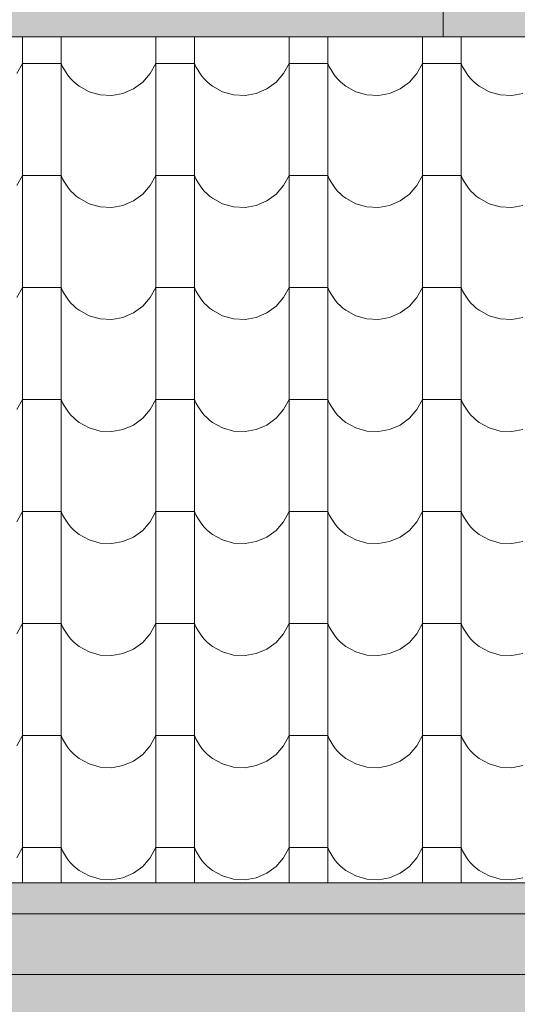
# Model space of a CAD drawing. Extents: x -547885 to -186295, y -25370 to 156194.
# Tile 250 of 256: x -358737 to -358122, y -18253 to -17036. Entities that reach past the tile are written whole.
import ezdxf

# ---------------------------------------------------------------- set-up
doc = ezdxf.new("R2010")
doc.units = 0
doc.header["$MEASUREMENT"] = 0
doc.linetypes.add('Dashed', pattern=[564.444447, 282.222223, -282.222223])
for name, color, linetype, lineweight, true_color in [('arch wypelnienia_Nr_Pióra__102', 7, 'Continuous', 9, 0xb4b4b4), ('arch wypelnienia_Nr_Pióra__119', 7, 'Continuous', 13, 0xd9d1d0), ('arch wypelnienia_Nr_Pióra__2', 7, 'Continuous', 13, 0x7f7f7f), ('arch wypelnienia_Nr_Pióra__81', 7, 'Continuous', 13, 0x6a6a6a)]:
    doc.layers.add(name, color=color, linetype=linetype, lineweight=lineweight, true_color=true_color)
for name, color, linetype, lineweight in [('INWENT KONST. DREWNIANA_Nr_Pióra__21', 7, 'Continuous', 9), ('INWENT RURY SPUSTOWE_Nr_Pióra__21', 7, 'Continuous', 9), ('INWENT.ŚCIANY_Nr_Pióra__21', 7, 'Continuous', 9)]:
    doc.layers.add(name, color=color, linetype=linetype, lineweight=lineweight)

# ---------------------------------------------------------------- blocks, each defined once
blk = doc.blocks.new('*X1053')
at = {"layer": 'arch wypelnienia_Nr_Pióra__102', "linetype": 'Continuous'}
for p, q in [((-358734, -17056.9), (-358734, -17174)), ((-358686, -17056.9), (-358686, -17174)), ((-358569, -17056.9), (-358569, -17174)), ((-358521, -17056.9), (-358521, -17174)), ((-358404, -17056.9), (-358404, -17174)), ((-358356, -17056.9), (-358356, -17174)), ((-358239, -17056.9), (-358239, -17174)), ((-358191, -17056.9), (-358191, -17174)), ((-358740.7, -17102.1), (-358734, -17089.5)), ((-358710, -17089.5), (-358734, -17089.5)), ((-358686, -17089.5), (-358710, -17089.5)), ((-358686, -17089.5), (-358684.2, -17093.7)), ((-358575.7, -17102.1), (-358569, -17089.5)), ((-358545, -17089.5), (-358569, -17089.5)), ((-358521, -17089.5), (-358545, -17089.5)), ((-358521, -17089.5), (-358519.2, -17093.7)), ((-358410.7, -17102.1), (-358404, -17089.5)), ((-358380, -17089.5), (-358404, -17089.5)), ((-358356, -17089.5), (-358380, -17089.5)), ((-358356, -17089.5), (-358354.2, -17093.7)), ((-358245.7, -17102.1), (-358239, -17089.5)), ((-358215, -17089.5), (-358239, -17089.5)), ((-358191, -17089.5), (-358215, -17089.5)), ((-358191, -17089.5), (-358189.2, -17093.7)), ((-358684.2, -17093.7), (-358682, -17097.7)), ((-358682, -17097.7), (-358679.6, -17101.6)), ((-358679.6, -17101.6), (-358676.9, -17105.3)), ((-358519.2, -17093.7), (-358517, -17097.7)), ((-358517, -17097.7), (-358514.6, -17101.6)), ((-358514.6, -17101.6), (-358511.9, -17105.3)), ((-358354.2, -17093.7), (-358352, -17097.7)), ((-358352, -17097.7), (-358349.6, -17101.6)), ((-358349.6, -17101.6), (-358346.9, -17105.3)), ((-358189.2, -17093.7), (-358187, -17097.7)), ((-358187, -17097.7), (-358184.6, -17101.6)), ((-358184.6, -17101.6), (-358181.9, -17105.3)), ((-358676.9, -17105.3), (-358674, -17108.8)), ((-358674, -17108.8), (-358670.8, -17112)), ((-358670.8, -17112), (-358667.4, -17115)), ((-358596.5, -17121.1), (-358585, -17112.8)), ((-358585, -17112.8), (-358575.7, -17102.1)), ((-358511.9, -17105.3), (-358509, -17108.8)), ((-358509, -17108.8), (-358505.8, -17112)), ((-358505.8, -17112), (-358502.4, -17115)), ((-358431.5, -17121.1), (-358420, -17112.8)), ((-358420, -17112.8), (-358410.7, -17102.1)), ((-358346.9, -17105.3), (-358344, -17108.8)), ((-358344, -17108.8), (-358340.8, -17112)), ((-358340.8, -17112), (-358337.4, -17115)), ((-358266.5, -17121.1), (-358255, -17112.8)), ((-358255, -17112.8), (-358245.7, -17102.1)), ((-358181.9, -17105.3), (-358179, -17108.8)), ((-358179, -17108.8), (-358175.8, -17112)), ((-358175.8, -17112), (-358172.4, -17115)), ((-358667.4, -17115), (-358663.8, -17117.8)), ((-358663.8, -17117.8), (-358651.3, -17124.6)), ((-358651.3, -17124.6), (-358637.7, -17128.5)), ((-358609.5, -17126.7), (-358596.5, -17121.1)), ((-358502.4, -17115), (-358498.8, -17117.8)), ((-358498.8, -17117.8), (-358486.3, -17124.6)), ((-358486.3, -17124.6), (-358472.7, -17128.5)), ((-358444.5, -17126.7), (-358431.5, -17121.1)), ((-358337.4, -17115), (-358333.8, -17117.8)), ((-358333.8, -17117.8), (-358321.3, -17124.6)), ((-358321.3, -17124.6), (-358307.7, -17128.5)), ((-358279.5, -17126.7), (-358266.5, -17121.1)), ((-358172.4, -17115), (-358168.8, -17117.8)), ((-358168.8, -17117.8), (-358156.3, -17124.6)), ((-358156.3, -17124.6), (-358142.7, -17128.5)), ((-358637.7, -17128.5), (-358623.5, -17129.2)), ((-358623.5, -17129.2), (-358609.5, -17126.7)), ((-358472.7, -17128.5), (-358458.5, -17129.2)), ((-358458.5, -17129.2), (-358444.5, -17126.7)), ((-358307.7, -17128.5), (-358293.5, -17129.2)), ((-358293.5, -17129.2), (-358279.5, -17126.7)), ((-358142.7, -17128.5), (-358128.5, -17129.2)), ((-358128.5, -17129.2), (-358114.5, -17126.7)), ((-358734, -17174), (-358734, -17312.5)), ((-358686, -17174), (-358686, -17312.5)), ((-358569, -17174), (-358569, -17312.5)), ((-358521, -17174), (-358521, -17312.5)), ((-358404, -17174), (-358404, -17312.5)), ((-358356, -17174), (-358356, -17312.5)), ((-358239, -17174), (-358239, -17312.5)), ((-358191, -17174), (-358191, -17312.5)), ((-358740.7, -17240.6), (-358734, -17228)), ((-358710, -17228), (-358734, -17228)), ((-358686, -17228), (-358710, -17228)), ((-358686, -17228), (-358684.2, -17232.2)), ((-358684.2, -17232.2), (-358682, -17236.2)), ((-358575.7, -17240.6), (-358569, -17228)), ((-358545, -17228), (-358569, -17228)), ((-358521, -17228), (-358545, -17228)), ((-358521, -17228), (-358519.2, -17232.2)), ((-358519.2, -17232.2), (-358517, -17236.2)), ((-358410.7, -17240.6), (-358404, -17228)), ((-358380, -17228), (-358404, -17228)), ((-358356, -17228), (-358380, -17228)), ((-358356, -17228), (-358354.2, -17232.2)), ((-358354.2, -17232.2), (-358352, -17236.2)), ((-358245.7, -17240.6), (-358239, -17228)), ((-358215, -17228), (-358239, -17228)), ((-358191, -17228), (-358215, -17228)), ((-358191, -17228), (-358189.2, -17232.2)), ((-358189.2, -17232.2), (-358187, -17236.2)), ((-358682, -17236.2), (-358679.6, -17240.1)), ((-358679.6, -17240.1), (-358676.9, -17243.8)), ((-358676.9, -17243.8), (-358674, -17247.3)), ((-358674, -17247.3), (-358670.8, -17250.5)), ((-358585, -17251.3), (-358575.7, -17240.6)), ((-358517, -17236.2), (-358514.6, -17240.1)), ((-358514.6, -17240.1), (-358511.9, -17243.8)), ((-358511.9, -17243.8), (-358509, -17247.3)), ((-358509, -17247.3), (-358505.8, -17250.5)), ((-358420, -17251.3), (-358410.7, -17240.6)), ((-358352, -17236.2), (-358349.6, -17240.1)), ((-358349.6, -17240.1), (-358346.9, -17243.8)), ((-358346.9, -17243.8), (-358344, -17247.3)), ((-358344, -17247.3), (-358340.8, -17250.5)), ((-358255, -17251.3), (-358245.7, -17240.6)), ((-358187, -17236.2), (-358184.6, -17240.1)), ((-358184.6, -17240.1), (-358181.9, -17243.8)), ((-358181.9, -17243.8), (-358179, -17247.3)), ((-358179, -17247.3), (-358175.8, -17250.5)), ((-358670.8, -17250.5), (-358667.4, -17253.5)), ((-358667.4, -17253.5), (-358663.8, -17256.3)), ((-358663.8, -17256.3), (-358651.3, -17263.1)), ((-358609.5, -17265.2), (-358596.5, -17259.6)), ((-358596.5, -17259.6), (-358585, -17251.3)), ((-358505.8, -17250.5), (-358502.4, -17253.5)), ((-358502.4, -17253.5), (-358498.8, -17256.3)), ((-358498.8, -17256.3), (-358486.3, -17263.1)), ((-358444.5, -17265.2), (-358431.5, -17259.6)), ((-358431.5, -17259.6), (-358420, -17251.3)), ((-358340.8, -17250.5), (-358337.4, -17253.5)), ((-358337.4, -17253.5), (-358333.8, -17256.3)), ((-358333.8, -17256.3), (-358321.3, -17263.1)), ((-358279.5, -17265.2), (-358266.5, -17259.6)), ((-358266.5, -17259.6), (-358255, -17251.3)), ((-358175.8, -17250.5), (-358172.4, -17253.5)), ((-358172.4, -17253.5), (-358168.8, -17256.3)), ((-358168.8, -17256.3), (-358156.3, -17263.1)), ((-358651.3, -17263.1), (-358637.7, -17267)), ((-358637.7, -17267), (-358623.5, -17267.7)), ((-358623.5, -17267.7), (-358609.5, -17265.2)), ((-358486.3, -17263.1), (-358472.7, -17267)), ((-358472.7, -17267), (-358458.5, -17267.7)), ((-358458.5, -17267.7), (-358444.5, -17265.2)), ((-358321.3, -17263.1), (-358307.7, -17267)), ((-358307.7, -17267), (-358293.5, -17267.7)), ((-358293.5, -17267.7), (-358279.5, -17265.2)), ((-358156.3, -17263.1), (-358142.7, -17267)), ((-358142.7, -17267), (-358128.5, -17267.7)), ((-358128.5, -17267.7), (-358114.5, -17265.2)), ((-358734, -17312.5), (-358734, -17451)), ((-358686, -17312.5), (-358686, -17451)), ((-358569, -17312.5), (-358569, -17451)), ((-358521, -17312.5), (-358521, -17451)), ((-358404, -17312.5), (-358404, -17451)), ((-358356, -17312.5), (-358356, -17451)), ((-358239, -17312.5), (-358239, -17451)), ((-358191, -17312.5), (-358191, -17451)), ((-358740.7, -17379.1), (-358734, -17366.5)), ((-358710, -17366.5), (-358734, -17366.5)), ((-358686, -17366.5), (-358710, -17366.5)), ((-358686, -17366.5), (-358684.2, -17370.7)), ((-358575.7, -17379.1), (-358569, -17366.5)), ((-358545, -17366.5), (-358569, -17366.5)), ((-358521, -17366.5), (-358545, -17366.5)), ((-358521, -17366.5), (-358519.2, -17370.7)), ((-358410.7, -17379.1), (-358404, -17366.5)), ((-358380, -17366.5), (-358404, -17366.5)), ((-358356, -17366.5), (-358380, -17366.5)), ((-358356, -17366.5), (-358354.2, -17370.7)), ((-358245.7, -17379.1), (-358239, -17366.5)), ((-358215, -17366.5), (-358239, -17366.5)), ((-358191, -17366.5), (-358215, -17366.5)), ((-358191, -17366.5), (-358189.2, -17370.7)), ((-358684.2, -17370.7), (-358682, -17374.7)), ((-358682, -17374.7), (-358679.6, -17378.6)), ((-358679.6, -17378.6), (-358676.9, -17382.3)), ((-358585, -17389.8), (-358575.7, -17379.1)), ((-358519.2, -17370.7), (-358517, -17374.7)), ((-358517, -17374.7), (-358514.6, -17378.6)), ((-358514.6, -17378.6), (-358511.9, -17382.3)), ((-358420, -17389.8), (-358410.7, -17379.1)), ((-358354.2, -17370.7), (-358352, -17374.7)), ((-358352, -17374.7), (-358349.6, -17378.6)), ((-358349.6, -17378.6), (-358346.9, -17382.3)), ((-358255, -17389.8), (-358245.7, -17379.1)), ((-358189.2, -17370.7), (-358187, -17374.7)), ((-358187, -17374.7), (-358184.6, -17378.6)), ((-358184.6, -17378.6), (-358181.9, -17382.3)), ((-358676.9, -17382.3), (-358674, -17385.8)), ((-358674, -17385.8), (-358670.8, -17389)), ((-358670.8, -17389), (-358667.4, -17392)), ((-358667.4, -17392), (-358663.8, -17394.8)), ((-358596.5, -17398.1), (-358585, -17389.8)), ((-358511.9, -17382.3), (-358509, -17385.8)), ((-358509, -17385.8), (-358505.8, -17389)), ((-358505.8, -17389), (-358502.4, -17392)), ((-358502.4, -17392), (-358498.8, -17394.8)), ((-358431.5, -17398.1), (-358420, -17389.8)), ((-358346.9, -17382.3), (-358344, -17385.8)), ((-358344, -17385.8), (-358340.8, -17389)), ((-358340.8, -17389), (-358337.4, -17392)), ((-358337.4, -17392), (-358333.8, -17394.8)), ((-358266.5, -17398.1), (-358255, -17389.8)), ((-358181.9, -17382.3), (-358179, -17385.8)), ((-358179, -17385.8), (-358175.8, -17389)), ((-358175.8, -17389), (-358172.4, -17392)), ((-358172.4, -17392), (-358168.8, -17394.8)), ((-358663.8, -17394.8), (-358651.3, -17401.6)), ((-358651.3, -17401.6), (-358637.7, -17405.5)), ((-358637.7, -17405.5), (-358623.5, -17406.2)), ((-358623.5, -17406.2), (-358609.5, -17403.7)), ((-358609.5, -17403.7), (-358596.5, -17398.1)), ((-358498.8, -17394.8), (-358486.3, -17401.6)), ((-358486.3, -17401.6), (-358472.7, -17405.5)), ((-358472.7, -17405.5), (-358458.5, -17406.2)), ((-358458.5, -17406.2), (-358444.5, -17403.7)), ((-358444.5, -17403.7), (-358431.5, -17398.1)), ((-358333.8, -17394.8), (-358321.3, -17401.6)), ((-358321.3, -17401.6), (-358307.7, -17405.5)), ((-358307.7, -17405.5), (-358293.5, -17406.2)), ((-358293.5, -17406.2), (-358279.5, -17403.7)), ((-358279.5, -17403.7), (-358266.5, -17398.1)), ((-358168.8, -17394.8), (-358156.3, -17401.6)), ((-358156.3, -17401.6), (-358142.7, -17405.5)), ((-358142.7, -17405.5), (-358128.5, -17406.2)), ((-358128.5, -17406.2), (-358114.5, -17403.7)), ((-358734, -17451), (-358734, -17589.5)), ((-358686, -17451), (-358686, -17589.5)), ((-358569, -17451), (-358569, -17589.5)), ((-358521, -17451), (-358521, -17589.5)), ((-358404, -17451), (-358404, -17589.5)), ((-358356, -17451), (-358356, -17589.5)), ((-358239, -17451), (-358239, -17589.5)), ((-358191, -17451), (-358191, -17589.5)), ((-358740.7, -17517.6), (-358734, -17505)), ((-358710, -17505), (-358734, -17505)), ((-358686, -17505), (-358710, -17505)), ((-358686, -17505), (-358684.2, -17509.2)), ((-358684.2, -17509.2), (-358682, -17513.2)), ((-358682, -17513.2), (-358679.6, -17517.1)), ((-358575.7, -17517.6), (-358569, -17505)), ((-358545, -17505), (-358569, -17505)), ((-358521, -17505), (-358545, -17505)), ((-358521, -17505), (-358519.2, -17509.2)), ((-358519.2, -17509.2), (-358517, -17513.2)), ((-358517, -17513.2), (-358514.6, -17517.1)), ((-358410.7, -17517.6), (-358404, -17505)), ((-358380, -17505), (-358404, -17505)), ((-358356, -17505), (-358380, -17505)), ((-358356, -17505), (-358354.2, -17509.2)), ((-358354.2, -17509.2), (-358352, -17513.2)), ((-358352, -17513.2), (-358349.6, -17517.1)), ((-358245.7, -17517.6), (-358239, -17505)), ((-358215, -17505), (-358239, -17505)), ((-358191, -17505), (-358215, -17505)), ((-358191, -17505), (-358189.2, -17509.2)), ((-358189.2, -17509.2), (-358187, -17513.2)), ((-358187, -17513.2), (-358184.6, -17517.1)), ((-358679.6, -17517.1), (-358676.9, -17520.8)), ((-358676.9, -17520.8), (-358674, -17524.3)), ((-358674, -17524.3), (-358670.8, -17527.5)), ((-358670.8, -17527.5), (-358667.4, -17530.5)), ((-358585, -17528.3), (-358575.7, -17517.6)), ((-358514.6, -17517.1), (-358511.9, -17520.8)), ((-358511.9, -17520.8), (-358509, -17524.3)), ((-358509, -17524.3), (-358505.8, -17527.5)), ((-358505.8, -17527.5), (-358502.4, -17530.5)), ((-358420, -17528.3), (-358410.7, -17517.6)), ((-358349.6, -17517.1), (-358346.9, -17520.8)), ((-358346.9, -17520.8), (-358344, -17524.3)), ((-358344, -17524.3), (-358340.8, -17527.5)), ((-358340.8, -17527.5), (-358337.4, -17530.5)), ((-358255, -17528.3), (-358245.7, -17517.6)), ((-358184.6, -17517.1), (-358181.9, -17520.8)), ((-358181.9, -17520.8), (-358179, -17524.3)), ((-358179, -17524.3), (-358175.8, -17527.5)), ((-358175.8, -17527.5), (-358172.4, -17530.5)), ((-358667.4, -17530.5), (-358663.8, -17533.3)), ((-358663.8, -17533.3), (-358651.3, -17540.1)), ((-358609.5, -17542.2), (-358596.5, -17536.6)), ((-358596.5, -17536.6), (-358585, -17528.3)), ((-358502.4, -17530.5), (-358498.8, -17533.3)), ((-358498.8, -17533.3), (-358486.3, -17540.1)), ((-358444.5, -17542.2), (-358431.5, -17536.6)), ((-358431.5, -17536.6), (-358420, -17528.3)), ((-358337.4, -17530.5), (-358333.8, -17533.3)), ((-358333.8, -17533.3), (-358321.3, -17540.1)), ((-358279.5, -17542.2), (-358266.5, -17536.6)), ((-358266.5, -17536.6), (-358255, -17528.3)), ((-358172.4, -17530.5), (-358168.8, -17533.3)), ((-358168.8, -17533.3), (-358156.3, -17540.1)), ((-358651.3, -17540.1), (-358637.7, -17544)), ((-358637.7, -17544), (-358623.5, -17544.7)), ((-358623.5, -17544.7), (-358609.5, -17542.2)), ((-358486.3, -17540.1), (-358472.7, -17544)), ((-358472.7, -17544), (-358458.5, -17544.7)), ((-358458.5, -17544.7), (-358444.5, -17542.2)), ((-358321.3, -17540.1), (-358307.7, -17544)), ((-358307.7, -17544), (-358293.5, -17544.7)), ((-358293.5, -17544.7), (-358279.5, -17542.2)), ((-358156.3, -17540.1), (-358142.7, -17544)), ((-358142.7, -17544), (-358128.5, -17544.7)), ((-358128.5, -17544.7), (-358114.5, -17542.2)), ((-358734, -17589.5), (-358734, -17728)), ((-358686, -17589.5), (-358686, -17728)), ((-358569, -17589.5), (-358569, -17728)), ((-358521, -17589.5), (-358521, -17728)), ((-358404, -17589.5), (-358404, -17728)), ((-358356, -17589.5), (-358356, -17728)), ((-358239, -17589.5), (-358239, -17728)), ((-358191, -17589.5), (-358191, -17728)), ((-358740.7, -17656.1), (-358734, -17643.5)), ((-358710, -17643.5), (-358734, -17643.5)), ((-358686, -17643.5), (-358710, -17643.5)), ((-358686, -17643.5), (-358684.2, -17647.7)), ((-358684.2, -17647.7), (-358682, -17651.7)), ((-358575.7, -17656.1), (-358569, -17643.5)), ((-358545, -17643.5), (-358569, -17643.5)), ((-358521, -17643.5), (-358545, -17643.5)), ((-358521, -17643.5), (-358519.2, -17647.7)), ((-358519.2, -17647.7), (-358517, -17651.7)), ((-358410.7, -17656.1), (-358404, -17643.5)), ((-358380, -17643.5), (-358404, -17643.5)), ((-358356, -17643.5), (-358380, -17643.5)), ((-358356, -17643.5), (-358354.2, -17647.7)), ((-358354.2, -17647.7), (-358352, -17651.7)), ((-358245.7, -17656.1), (-358239, -17643.5)), ((-358215, -17643.5), (-358239, -17643.5)), ((-358191, -17643.5), (-358215, -17643.5)), ((-358191, -17643.5), (-358189.2, -17647.7)), ((-358189.2, -17647.7), (-358187, -17651.7)), ((-358682, -17651.7), (-358679.6, -17655.6)), ((-358679.6, -17655.6), (-358676.9, -17659.3)), ((-358676.9, -17659.3), (-358674, -17662.8)), ((-358585, -17666.8), (-358575.7, -17656.1)), ((-358517, -17651.7), (-358514.6, -17655.6)), ((-358514.6, -17655.6), (-358511.9, -17659.3)), ((-358511.9, -17659.3), (-358509, -17662.8)), ((-358420, -17666.8), (-358410.7, -17656.1)), ((-358352, -17651.7), (-358349.6, -17655.6)), ((-358349.6, -17655.6), (-358346.9, -17659.3)), ((-358346.9, -17659.3), (-358344, -17662.8)), ((-358255, -17666.8), (-358245.7, -17656.1)), ((-358187, -17651.7), (-358184.6, -17655.6)), ((-358184.6, -17655.6), (-358181.9, -17659.3)), ((-358181.9, -17659.3), (-358179, -17662.8)), ((-358674, -17662.8), (-358670.8, -17666)), ((-358670.8, -17666), (-358667.4, -17669)), ((-358667.4, -17669), (-358663.8, -17671.8)), ((-358663.8, -17671.8), (-358651.3, -17678.6)), ((-358596.5, -17675.1), (-358585, -17666.8)), ((-358509, -17662.8), (-358505.8, -17666)), ((-358505.8, -17666), (-358502.4, -17669)), ((-358502.4, -17669), (-358498.8, -17671.8)), ((-358498.8, -17671.8), (-358486.3, -17678.6)), ((-358431.5, -17675.1), (-358420, -17666.8)), ((-358344, -17662.8), (-358340.8, -17666)), ((-358340.8, -17666), (-358337.4, -17669)), ((-358337.4, -17669), (-358333.8, -17671.8)), ((-358333.8, -17671.8), (-358321.3, -17678.6)), ((-358266.5, -17675.1), (-358255, -17666.8)), ((-358179, -17662.8), (-358175.8, -17666)), ((-358175.8, -17666), (-358172.4, -17669)), ((-358172.4, -17669), (-358168.8, -17671.8)), ((-358168.8, -17671.8), (-358156.3, -17678.6)), ((-358651.3, -17678.6), (-358637.7, -17682.5)), ((-358637.7, -17682.5), (-358623.5, -17683.2)), ((-358623.5, -17683.2), (-358609.5, -17680.7)), ((-358609.5, -17680.7), (-358596.5, -17675.1)), ((-358486.3, -17678.6), (-358472.7, -17682.5)), ((-358472.7, -17682.5), (-358458.5, -17683.2)), ((-358458.5, -17683.2), (-358444.5, -17680.7)), ((-358444.5, -17680.7), (-358431.5, -17675.1)), ((-358321.3, -17678.6), (-358307.7, -17682.5)), ((-358307.7, -17682.5), (-358293.5, -17683.2)), ((-358293.5, -17683.2), (-358279.5, -17680.7)), ((-358279.5, -17680.7), (-358266.5, -17675.1)), ((-358156.3, -17678.6), (-358142.7, -17682.5)), ((-358142.7, -17682.5), (-358128.5, -17683.2)), ((-358128.5, -17683.2), (-358114.5, -17680.7)), ((-358734, -17728), (-358734, -17866.5)), ((-358686, -17728), (-358686, -17866.5)), ((-358569, -17728), (-358569, -17866.5)), ((-358521, -17728), (-358521, -17866.5)), ((-358404, -17728), (-358404, -17866.5)), ((-358356, -17728), (-358356, -17866.5)), ((-358239, -17728), (-358239, -17866.5)), ((-358191, -17728), (-358191, -17866.5)), ((-358740.7, -17794.6), (-358734, -17782)), ((-358710, -17782), (-358734, -17782)), ((-358686, -17782), (-358710, -17782)), ((-358686, -17782), (-358684.2, -17786.2)), ((-358575.7, -17794.6), (-358569, -17782)), ((-358545, -17782), (-358569, -17782)), ((-358521, -17782), (-358545, -17782)), ((-358521, -17782), (-358519.2, -17786.2)), ((-358410.7, -17794.6), (-358404, -17782)), ((-358380, -17782), (-358404, -17782)), ((-358356, -17782), (-358380, -17782)), ((-358356, -17782), (-358354.2, -17786.2)), ((-358245.7, -17794.6), (-358239, -17782)), ((-358215, -17782), (-358239, -17782)), ((-358191, -17782), (-358215, -17782)), ((-358191, -17782), (-358189.2, -17786.2)), ((-358684.2, -17786.2), (-358682, -17790.2)), ((-358682, -17790.2), (-358679.6, -17794.1)), ((-358679.6, -17794.1), (-358676.9, -17797.8)), ((-358585, -17805.3), (-358575.7, -17794.6)), ((-358519.2, -17786.2), (-358517, -17790.2)), ((-358517, -17790.2), (-358514.6, -17794.1)), ((-358514.6, -17794.1), (-358511.9, -17797.8)), ((-358420, -17805.3), (-358410.7, -17794.6)), ((-358354.2, -17786.2), (-358352, -17790.2)), ((-358352, -17790.2), (-358349.6, -17794.1)), ((-358349.6, -17794.1), (-358346.9, -17797.8)), ((-358255, -17805.3), (-358245.7, -17794.6)), ((-358189.2, -17786.2), (-358187, -17790.2)), ((-358187, -17790.2), (-358184.6, -17794.1)), ((-358184.6, -17794.1), (-358181.9, -17797.8)), ((-358676.9, -17797.8), (-358674, -17801.3)), ((-358674, -17801.3), (-358670.8, -17804.5)), ((-358670.8, -17804.5), (-358667.4, -17807.5)), ((-358667.4, -17807.5), (-358663.8, -17810.3)), ((-358596.5, -17813.6), (-358585, -17805.3)), ((-358511.9, -17797.8), (-358509, -17801.3)), ((-358509, -17801.3), (-358505.8, -17804.5)), ((-358505.8, -17804.5), (-358502.4, -17807.5)), ((-358502.4, -17807.5), (-358498.8, -17810.3)), ((-358431.5, -17813.6), (-358420, -17805.3)), ((-358346.9, -17797.8), (-358344, -17801.3)), ((-358344, -17801.3), (-358340.8, -17804.5)), ((-358340.8, -17804.5), (-358337.4, -17807.5)), ((-358337.4, -17807.5), (-358333.8, -17810.3)), ((-358266.5, -17813.6), (-358255, -17805.3)), ((-358181.9, -17797.8), (-358179, -17801.3)), ((-358179, -17801.3), (-358175.8, -17804.5)), ((-358175.8, -17804.5), (-358172.4, -17807.5)), ((-358172.4, -17807.5), (-358168.8, -17810.3)), ((-358663.8, -17810.3), (-358651.3, -17817.1)), ((-358651.3, -17817.1), (-358637.7, -17821)), ((-358623.5, -17821.7), (-358609.5, -17819.2)), ((-358609.5, -17819.2), (-358596.5, -17813.6)), ((-358498.8, -17810.3), (-358486.3, -17817.1)), ((-358486.3, -17817.1), (-358472.7, -17821)), ((-358458.5, -17821.7), (-358444.5, -17819.2)), ((-358444.5, -17819.2), (-358431.5, -17813.6)), ((-358333.8, -17810.3), (-358321.3, -17817.1)), ((-358321.3, -17817.1), (-358307.7, -17821)), ((-358293.5, -17821.7), (-358279.5, -17819.2)), ((-358279.5, -17819.2), (-358266.5, -17813.6)), ((-358168.8, -17810.3), (-358156.3, -17817.1)), ((-358156.3, -17817.1), (-358142.7, -17821)), ((-358128.5, -17821.7), (-358114.5, -17819.2)), ((-358637.7, -17821), (-358623.5, -17821.7)), ((-358472.7, -17821), (-358458.5, -17821.7)), ((-358307.7, -17821), (-358293.5, -17821.7)), ((-358142.7, -17821), (-358128.5, -17821.7)), ((-358734, -17866.5), (-358734, -18005)), ((-358686, -17866.5), (-358686, -18005)), ((-358569, -17866.5), (-358569, -18005)), ((-358521, -17866.5), (-358521, -18005)), ((-358404, -17866.5), (-358404, -18005)), ((-358356, -17866.5), (-358356, -18005)), ((-358239, -17866.5), (-358239, -18005)), ((-358191, -17866.5), (-358191, -18005)), ((-358740.7, -17933.1), (-358734, -17920.5)), ((-358710, -17920.5), (-358734, -17920.5)), ((-358686, -17920.5), (-358710, -17920.5)), ((-358686, -17920.5), (-358684.2, -17924.7)), ((-358684.2, -17924.7), (-358682, -17928.7)), ((-358682, -17928.7), (-358679.6, -17932.6)), ((-358575.7, -17933.1), (-358569, -17920.5)), ((-358545, -17920.5), (-358569, -17920.5)), ((-358521, -17920.5), (-358545, -17920.5)), ((-358521, -17920.5), (-358519.2, -17924.7)), ((-358519.2, -17924.7), (-358517, -17928.7)), ((-358517, -17928.7), (-358514.6, -17932.6)), ((-358410.7, -17933.1), (-358404, -17920.5)), ((-358380, -17920.5), (-358404, -17920.5)), ((-358356, -17920.5), (-358380, -17920.5)), ((-358356, -17920.5), (-358354.2, -17924.7)), ((-358354.2, -17924.7), (-358352, -17928.7)), ((-358352, -17928.7), (-358349.6, -17932.6)), ((-358245.7, -17933.1), (-358239, -17920.5)), ((-358215, -17920.5), (-358239, -17920.5)), ((-358191, -17920.5), (-358215, -17920.5)), ((-358191, -17920.5), (-358189.2, -17924.7)), ((-358189.2, -17924.7), (-358187, -17928.7)), ((-358187, -17928.7), (-358184.6, -17932.6)), ((-358679.6, -17932.6), (-358676.9, -17936.3)), ((-358676.9, -17936.3), (-358674, -17939.8)), ((-358674, -17939.8), (-358670.8, -17943)), ((-358585, -17943.8), (-358575.7, -17933.1)), ((-358514.6, -17932.6), (-358511.9, -17936.3)), ((-358511.9, -17936.3), (-358509, -17939.8)), ((-358509, -17939.8), (-358505.8, -17943)), ((-358420, -17943.8), (-358410.7, -17933.1)), ((-358349.6, -17932.6), (-358346.9, -17936.3)), ((-358346.9, -17936.3), (-358344, -17939.8)), ((-358344, -17939.8), (-358340.8, -17943)), ((-358255, -17943.8), (-358245.7, -17933.1)), ((-358184.6, -17932.6), (-358181.9, -17936.3)), ((-358181.9, -17936.3), (-358179, -17939.8)), ((-358179, -17939.8), (-358175.8, -17943)), ((-358670.8, -17943), (-358667.4, -17946)), ((-358667.4, -17946), (-358663.8, -17948.8)), ((-358663.8, -17948.8), (-358651.3, -17955.6)), ((-358609.5, -17957.7), (-358596.5, -17952.1)), ((-358596.5, -17952.1), (-358585, -17943.8)), ((-358505.8, -17943), (-358502.4, -17946)), ((-358502.4, -17946), (-358498.8, -17948.8)), ((-358498.8, -17948.8), (-358486.3, -17955.6)), ((-358444.5, -17957.7), (-358431.5, -17952.1)), ((-358431.5, -17952.1), (-358420, -17943.8)), ((-358340.8, -17943), (-358337.4, -17946)), ((-358337.4, -17946), (-358333.8, -17948.8)), ((-358333.8, -17948.8), (-358321.3, -17955.6)), ((-358279.5, -17957.7), (-358266.5, -17952.1)), ((-358266.5, -17952.1), (-358255, -17943.8)), ((-358175.8, -17943), (-358172.4, -17946)), ((-358172.4, -17946), (-358168.8, -17948.8)), ((-358168.8, -17948.8), (-358156.3, -17955.6)), ((-358651.3, -17955.6), (-358637.7, -17959.5)), ((-358637.7, -17959.5), (-358623.5, -17960.2)), ((-358623.5, -17960.2), (-358609.5, -17957.7)), ((-358486.3, -17955.6), (-358472.7, -17959.5)), ((-358472.7, -17959.5), (-358458.5, -17960.2)), ((-358458.5, -17960.2), (-358444.5, -17957.7)), ((-358321.3, -17955.6), (-358307.7, -17959.5)), ((-358307.7, -17959.5), (-358293.5, -17960.2)), ((-358293.5, -17960.2), (-358279.5, -17957.7)), ((-358156.3, -17955.6), (-358142.7, -17959.5)), ((-358142.7, -17959.5), (-358128.5, -17960.2)), ((-358128.5, -17960.2), (-358114.5, -17957.7)), ((-358734, -18005), (-358734, -18102.4)), ((-358686, -18005), (-358686, -18102.4)), ((-358569, -18005), (-358569, -18102.4)), ((-358521, -18005), (-358521, -18102.4)), ((-358404, -18005), (-358404, -18102.4)), ((-358356, -18005), (-358356, -18102.4)), ((-358239, -18005), (-358239, -18102.4)), ((-358191, -18005), (-358191, -18102.4)), ((-358740.7, -18071.6), (-358734, -18059)), ((-358710, -18059), (-358734, -18059)), ((-358686, -18059), (-358710, -18059)), ((-358686, -18059), (-358684.2, -18063.2)), ((-358684.2, -18063.2), (-358682, -18067.2)), ((-358575.7, -18071.6), (-358569, -18059)), ((-358545, -18059), (-358569, -18059)), ((-358521, -18059), (-358545, -18059)), ((-358521, -18059), (-358519.2, -18063.2)), ((-358519.2, -18063.2), (-358517, -18067.2)), ((-358410.7, -18071.6), (-358404, -18059)), ((-358380, -18059), (-358404, -18059)), ((-358356, -18059), (-358380, -18059)), ((-358356, -18059), (-358354.2, -18063.2)), ((-358354.2, -18063.2), (-358352, -18067.2)), ((-358245.7, -18071.6), (-358239, -18059)), ((-358215, -18059), (-358239, -18059)), ((-358191, -18059), (-358215, -18059)), ((-358191, -18059), (-358189.2, -18063.2)), ((-358189.2, -18063.2), (-358187, -18067.2)), ((-358682, -18067.2), (-358679.6, -18071.1)), ((-358679.6, -18071.1), (-358676.9, -18074.8)), ((-358676.9, -18074.8), (-358674, -18078.3)), ((-358585, -18082.3), (-358575.7, -18071.6)), ((-358517, -18067.2), (-358514.6, -18071.1)), ((-358514.6, -18071.1), (-358511.9, -18074.8)), ((-358511.9, -18074.8), (-358509, -18078.3)), ((-358420, -18082.3), (-358410.7, -18071.6)), ((-358352, -18067.2), (-358349.6, -18071.1)), ((-358349.6, -18071.1), (-358346.9, -18074.8)), ((-358346.9, -18074.8), (-358344, -18078.3)), ((-358255, -18082.3), (-358245.7, -18071.6)), ((-358187, -18067.2), (-358184.6, -18071.1)), ((-358184.6, -18071.1), (-358181.9, -18074.8)), ((-358181.9, -18074.8), (-358179, -18078.3)), ((-358674, -18078.3), (-358670.8, -18081.5)), ((-358670.8, -18081.5), (-358667.4, -18084.5)), ((-358667.4, -18084.5), (-358663.8, -18087.3)), ((-358663.8, -18087.3), (-358651.3, -18094.1)), ((-358596.5, -18090.6), (-358585, -18082.3)), ((-358509, -18078.3), (-358505.8, -18081.5)), ((-358505.8, -18081.5), (-358502.4, -18084.5)), ((-358502.4, -18084.5), (-358498.8, -18087.3)), ((-358498.8, -18087.3), (-358486.3, -18094.1)), ((-358431.5, -18090.6), (-358420, -18082.3)), ((-358344, -18078.3), (-358340.8, -18081.5)), ((-358340.8, -18081.5), (-358337.4, -18084.5)), ((-358337.4, -18084.5), (-358333.8, -18087.3)), ((-358333.8, -18087.3), (-358321.3, -18094.1)), ((-358266.5, -18090.6), (-358255, -18082.3)), ((-358179, -18078.3), (-358175.8, -18081.5)), ((-358175.8, -18081.5), (-358172.4, -18084.5)), ((-358172.4, -18084.5), (-358168.8, -18087.3)), ((-358168.8, -18087.3), (-358156.3, -18094.1)), ((-358651.3, -18094.1), (-358637.7, -18098)), ((-358637.7, -18098), (-358623.5, -18098.7)), ((-358623.5, -18098.7), (-358609.5, -18096.2)), ((-358609.5, -18096.2), (-358596.5, -18090.6)), ((-358486.3, -18094.1), (-358472.7, -18098)), ((-358472.7, -18098), (-358458.5, -18098.7)), ((-358458.5, -18098.7), (-358444.5, -18096.2)), ((-358444.5, -18096.2), (-358431.5, -18090.6)), ((-358321.3, -18094.1), (-358307.7, -18098)), ((-358307.7, -18098), (-358293.5, -18098.7)), ((-358293.5, -18098.7), (-358279.5, -18096.2)), ((-358279.5, -18096.2), (-358266.5, -18090.6)), ((-358156.3, -18094.1), (-358142.7, -18098)), ((-358142.7, -18098), (-358128.5, -18098.7)), ((-358128.5, -18098.7), (-358114.5, -18096.2))]:
    blk.add_line(p, q, dxfattribs=at)
blk = doc.blocks.new('Wypełnienie_1')
at = {"layer": 'arch wypelnienia_Nr_Pióra__102', "linetype": 'Dashed'}
blk.add_blockref('*X1053', (0, 0), dxfattribs=at)

msp = doc.modelspace()

# ---------------------------------------------------------------- hatches: boundary and pattern name
at = {"layer": 'arch wypelnienia_Nr_Pióra__119', "linetype": 'Continuous', "lineweight": 0, "true_color": 0x363434}
msp.add_hatch(color=250, dxfattribs=at).paths.add_polyline_path([(-358213.3, -17056.9), (-358213.3, -16583.5), (-360763.3, -16583.5), (-360763.3, -17056.9)], flags=0)
at = {"layer": 'arch wypelnienia_Nr_Pióra__2', "linetype": 'Continuous'}
msp.add_hatch(color=256, dxfattribs=at).paths.add_polyline_path([(-360823.3, -16523.5), (-360823.3, -16583.5), (-358213.3, -16583.5), (-358213.3, -17056.9), (-356843.3, -17056.9), (-356843.3, -16583.5), (-351903.3, -16583.5), (-351903.3, -16523.5)], flags=0)
at = {"layer": 'arch wypelnienia_Nr_Pióra__2', "linetype": 'Continuous', "lineweight": 0, "true_color": 0x3f3f3f}
h = msp.add_hatch(color=250, dxfattribs=at)
h.paths.add_polyline_path([(-366883.3, -18289.6), (-366683.3, -18289.6), (-366683.3, -20349.6), (-366563.3, -20349.6), (-366563.3, -18559.6), (-366311.3, -18289.6), (-364423.3, -18289.6), (-364423.3, -20349.6), (-364303.3, -20349.6), (-364303.3, -18289.6), (-362165.3, -18289.6), (-361913.3, -18559.6), (-361913.3, -20349.6), (-361793.3, -20349.6), (-361793.3, -18559.6), (-361541.3, -18289.6), (-359413.3, -18289.6), (-359413.3, -20345.4), (-359293.3, -20345), (-359293.3, -18289.6), (-357155.3, -18289.6), (-356903.3, -18559.6), (-356903.3, -20336.9), (-356783.3, -20336.5), (-356783.3, -18559.6), (-356531.3, -18289.6), (-354413.3, -18289.6), (-354413.3, -20328.5), (-354293.3, -20328), (-354293.3, -18289.6), (-352225.3, -18289.6), (-351973.3, -18559.6), (-351973.3, -20320.2), (-351903.3, -20320), (-351903.3, -18559.6), (-351903.3, -18289.6), (-351903.3, -18215.9), (-366883.3, -18215.9)], flags=0)
h.paths.add_polyline_path([(-366461.8, -18289.6), (-366563.3, -18398.4), (-366563.3, -18289.6)], flags=0)
h.paths.add_polyline_path([(-362014.9, -18289.6), (-361913.3, -18289.6), (-361913.3, -18398.4)], flags=0)
h.paths.add_polyline_path([(-361793.3, -18398.4), (-361793.3, -18289.6), (-361691.8, -18289.6)], flags=0)
h.paths.add_polyline_path([(-356903.3, -18398.4), (-357004.9, -18289.6), (-356903.3, -18289.6)], flags=0)
h.paths.add_polyline_path([(-356783.3, -18398.4), (-356783.3, -18289.6), (-356681.8, -18289.6)], flags=0)
h.paths.add_polyline_path([(-352074.9, -18289.6), (-351973.3, -18289.6), (-351973.3, -18398.4)], flags=0)
at = {"layer": 'arch wypelnienia_Nr_Pióra__81', "linetype": 'Continuous'}
msp.add_hatch(color=256, dxfattribs=at).paths.add_polyline_path([(-366883.3, -18215.9), (-351903.3, -18215.9), (-351903.3, -18102.4), (-366883.3, -18102.4)], flags=0)

# ---------------------------------------------------------------- linework, layer by layer
at = {"layer": 'INWENT KONST. DREWNIANA_Nr_Pióra__21', "linetype": 'Continuous'}
for p, q in [((-366883.3, -17056.9), (-351903.3, -17056.9)), ((-366883.3, -18102.4), (-351903.3, -18102.4))]:
    msp.add_line(p, q, dxfattribs=at)
at = {"layer": 'INWENT RURY SPUSTOWE_Nr_Pióra__21', "linetype": 'Continuous'}
for p, q in [((-366883.3, -18140.9), (-351903.3, -18140.9)), ((-366883.3, -18215.9), (-351903.3, -18215.9))]:
    msp.add_line(p, q, dxfattribs=at)
at = {"layer": 'INWENT.ŚCIANY_Nr_Pióra__21', "linetype": 'Continuous'}
msp.add_line((-358213.3, -16583.5), (-358213.3, -17056.9), dxfattribs=at)

# ---------------------------------------------------------------- block references
at = {"layer": 'arch wypelnienia_Nr_Pióra__102', "linetype": 'Dashed'}
msp.add_blockref('Wypełnienie_1', (0, 0), dxfattribs=at)

doc.saveas('drawing.dxf')
